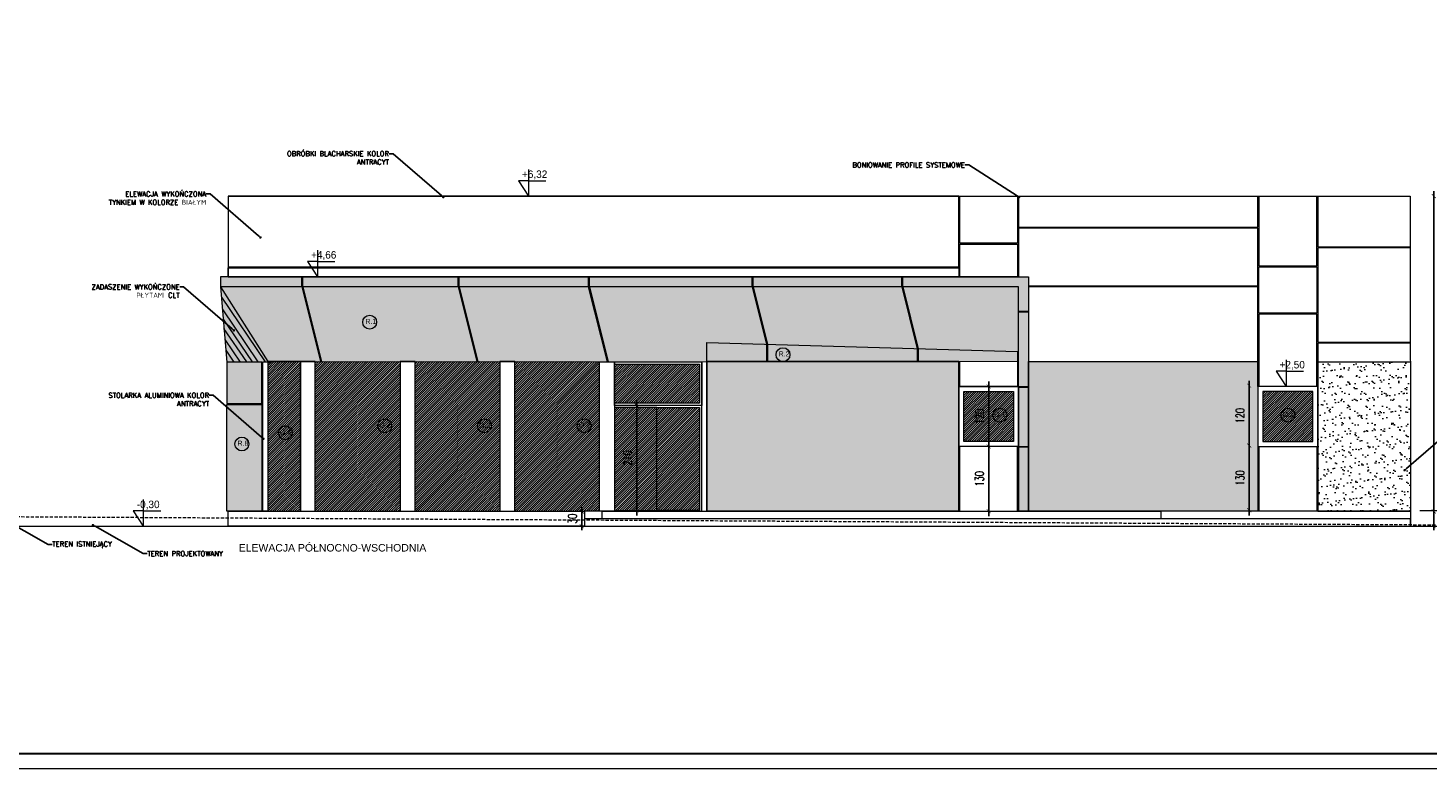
# Model space of a CAD drawing. Header units: millimetres. Extents: x -115268 to 140687, y -37779 to 24471.
# Tile 78 of 256: x 44469 to 47276, y -6032 to -4547. Entities that reach past the tile are written whole.
import ezdxf
from ezdxf import colors
from ezdxf.entities.mleader import LeaderData, LeaderLine
from ezdxf.math import Vec2, Vec3

# ---------------------------------------------------------------- set-up
doc = ezdxf.new("R2010")
doc.units = ezdxf.units.MM
doc.header["$PDMODE"] = 2
doc.header["$PDSIZE"] = 1
doc.linetypes.add('DASHED', pattern=[19.05, 12.7, -6.35])
doc.layers.get('0').update_dxf_attribs({"lineweight": 9})
for name, color, linetype, lineweight in [('A_CIENKA', 7, 'Continuous', 9), ('A_HATCH', 8, 'Continuous', 9), ('A_PRZERYW', 8, 'DASHED', 9), ('A_RAMKA', 7, 'Continuous', 9), ('A_WIDOK', 253, 'Continuous', 9), ('\x9dciany', 7, 'Continuous', 9)]:
    doc.layers.add(name, color=color, linetype=linetype, lineweight=lineweight)
doc.layers.add('A_WYMIAR', color=253, linetype='Continuous', lineweight=5, transparency=0.2)
doc.styles.add('Arial', font='arial.ttf')
doc.styles.add('romans 1-100', font='romans.shx', dxfattribs={"width": 0.7, "height": 17})
doc.dimstyles.new('___SKALA_1_100', dxfattribs={"dimscale": 10, "dimtxt": 17, "dimasz": 0.8, "dimexe": 2, "dimexo": 2, "dimgap": 1, "dimtad": 1, "dimdec": 4, "dimrnd": 0.5, "dimdsep": 46, "dimtxsty": 'romans 1-100', "dimblk": 'ARCHTICK', "dimcen": 0.1, "dimdle": 1, "dimse1": 1, "dimse2": 1, "dimadec": 0, "dimazin": 0, "dimtfac": 1, "dimtdec": 4, "dimtix": 1, "dimtmove": 0, "dimatfit": 3, "dimldrblk": 'ARCHTICK', "dimfxl": 6, "dimfxlon": 1, "dimtolj": 1, "dimarcsym": 0})
pattern_1 = [(37.5, (7244.197, 570.582), (-0.800016, 24.470662), [0, -19.304, 0, -21.59, 0, -20.6375]), (7.5, (7244.197, 570.582), (22.476164, 35.841255), [0, -10.414, 0, -17.399, 0, -6.6675]), (327.5, (7228.576, 570.582), (39.549619, 0.071859), [0, -6.35, 0, -22.86, 0, -29.845]), (317.5, (7228.576, 570.582), (38.177823, 11.146466), [0, -3.175, 0, -14.986, 0, -17.145])]

# ---------------------------------------------------------------- blocks, each defined once
blk = doc.blocks.new('_Dot')
at = {"color": 0, "linetype": 'ByBlock', "lineweight": -2}
blk.add_line((-0.5, 0), (-1, 0), dxfattribs=at)
at = {"color": 0, "linetype": 'ByBlock', "const_width": 0.5}
blk.add_lwpolyline([(-0.25, 0, 1), (0.25, 0, 1)], format="xyb", close=True, dxfattribs=at)
blk = doc.blocks.new('_ArchTick')
at = {"color": 0, "linetype": 'ByBlock', "const_width": 0.15}
blk.add_lwpolyline([(-0.5, -0.5), (0.5, 0.5)], dxfattribs=at)
blk = doc.blocks.new('*D791')
at = {"layer": 'A_WIDOK', "color": 0, "lineweight": -2, "transparency": 16777216}
blk.add_line((46395.1, -5375.7), (46395.1, -5525.5), dxfattribs=at)
at = {"layer": 'Defpoints', "color": 0, "transparency": 16777216}
for p in [(46395.1, -5385.7), (46395.1, -5515.5), (46395.1, -5515.5)]:
    blk.add_point(p, dxfattribs=at)
at = {"layer": 'A_WIDOK', "color": 0, "lineweight": -2, "transparency": 16777216, "xscale": 8, "yscale": 8, "zscale": 8}
for p, rotation in [((46395.1, -5385.7), 90), ((46395.1, -5515.5), 270)]:
    blk.add_blockref('_ArchTick', p, dxfattribs=dict(at, rotation=rotation))
at = {"layer": 'A_WIDOK', "color": 0, "transparency": 16777216, "insert": (46376.6, -5450.6), "char_height": 17, "attachment_point": 5, "rotation": 90, "style": 'romans 1-100'}
blk.add_mtext('\\A1;130', dxfattribs=at)
blk = doc.blocks.new('*D792')
at = {"layer": 'A_WIDOK', "color": 0, "lineweight": -2, "transparency": 16777216}
blk.add_line((46395.1, -5395.7), (46395.1, -5255.7), dxfattribs=at)
at = {"layer": 'Defpoints', "color": 0, "transparency": 16777216}
for p in [(46395.1, -5265.7), (46395.1, -5265.7), (46395.1, -5385.7)]:
    blk.add_point(p, dxfattribs=at)
at = {"layer": 'A_WIDOK', "color": 0, "lineweight": -2, "transparency": 16777216, "xscale": 8, "yscale": 8, "zscale": 8}
for p, rotation in [((46395.1, -5265.7), 90), ((46395.1, -5385.7), 270)]:
    blk.add_blockref('_ArchTick', p, dxfattribs=dict(at, rotation=rotation))
at = {"layer": 'A_WIDOK', "color": 0, "transparency": 16777216, "insert": (46376.6, -5325.7), "char_height": 17, "attachment_point": 5, "rotation": 90, "style": 'romans 1-100'}
blk.add_mtext('\\A1;120', dxfattribs=at)
blk = doc.blocks.new('*D796')
at = {"layer": 'A_WIDOK', "color": 0, "lineweight": -2, "transparency": 16777216}
blk.add_line((46917.6, -5374), (46917.6, -5523.8), dxfattribs=at)
at = {"layer": 'Defpoints', "color": 0, "transparency": 16777216}
for p in [(46917.6, -5384), (46917.6, -5513.8), (46917.6, -5513.8)]:
    blk.add_point(p, dxfattribs=at)
at = {"layer": 'A_WIDOK', "color": 0, "lineweight": -2, "transparency": 16777216, "xscale": 8, "yscale": 8, "zscale": 8}
for p, rotation in [((46917.6, -5384), 90), ((46917.6, -5513.8), 270)]:
    blk.add_blockref('_ArchTick', p, dxfattribs=dict(at, rotation=rotation))
at = {"layer": 'A_WIDOK', "color": 0, "transparency": 16777216, "insert": (46899.1, -5448.9), "char_height": 17, "attachment_point": 5, "rotation": 90, "style": 'romans 1-100'}
blk.add_mtext('\\A1;130', dxfattribs=at)
blk = doc.blocks.new('*D797')
at = {"layer": 'A_WIDOK', "color": 0, "lineweight": -2, "transparency": 16777216}
blk.add_line((46917.6, -5394), (46917.6, -5254), dxfattribs=at)
at = {"layer": 'Defpoints', "color": 0, "transparency": 16777216}
for p in [(46917.6, -5264), (46917.6, -5264), (46917.6, -5384)]:
    blk.add_point(p, dxfattribs=at)
at = {"layer": 'A_WIDOK', "color": 0, "lineweight": -2, "transparency": 16777216, "xscale": 8, "yscale": 8, "zscale": 8}
for p, rotation in [((46917.6, -5264), 90), ((46917.6, -5384), 270)]:
    blk.add_blockref('_ArchTick', p, dxfattribs=dict(at, rotation=rotation))
at = {"layer": 'A_WIDOK', "color": 0, "transparency": 16777216, "insert": (46899.1, -5324), "char_height": 17, "attachment_point": 5, "rotation": 90, "style": 'romans 1-100'}
blk.add_mtext('\\A1;120', dxfattribs=at)
blk = doc.blocks.new('*D583')
at = {"layer": 'A_WYMIAR', "color": 0, "lineweight": -2, "transparency": 16777216}
for p, q in [((45579.2, -5515.7), (45579.2, -5507.7)), ((45579.2, -5545.7), (45579.2, -5515.7)), ((45579.2, -5545.7), (45579.2, -5553.7))]:
    blk.add_line(p, q, dxfattribs=at)
at = {"layer": 'Defpoints', "color": 0, "transparency": 16777216}
for p in [(45579.2, -5515.7), (45585.1, -5515.7), (45585.1, -5545.7)]:
    blk.add_point(p, dxfattribs=at)
at = {"layer": 'A_WYMIAR', "color": 0, "lineweight": -2, "transparency": 16777216, "xscale": 8, "yscale": 8, "zscale": 8}
for p, rotation in [((45579.2, -5515.7), 270), ((45579.2, -5545.7), 90)]:
    blk.add_blockref('_ArchTick', p, dxfattribs=dict(at, rotation=rotation))
at = {"layer": 'A_WYMIAR', "color": 0, "transparency": 16777216, "insert": (45560.7, -5530.7), "char_height": 17, "attachment_point": 5, "rotation": 90, "style": 'romans 1-100'}
blk.add_mtext('\\A1;30', dxfattribs=at)
blk = doc.blocks.new('*D584')
at = {"layer": 'A_WYMIAR', "color": 0, "lineweight": -2, "transparency": 16777216}
blk.add_line((45689.8, -5523.8), (45689.8, -5293.8), dxfattribs=at)
at = {"layer": 'Defpoints', "color": 0, "transparency": 16777216}
for p in [(45657.1, -5303.8), (45689.8, -5303.8), (45650, -5513.8)]:
    blk.add_point(p, dxfattribs=at)
at = {"layer": 'A_WYMIAR', "color": 0, "lineweight": -2, "transparency": 16777216, "xscale": 8, "yscale": 8, "zscale": 8}
for p, rotation in [((45689.8, -5303.8), 90), ((45689.8, -5513.8), 270)]:
    blk.add_blockref('_ArchTick', p, dxfattribs=dict(at, rotation=rotation))
at = {"layer": 'A_WYMIAR', "color": 0, "transparency": 16777216, "insert": (45671.3, -5408.8), "char_height": 17, "attachment_point": 5, "rotation": 90, "style": 'romans 1-100'}
blk.add_mtext('\\A1;210', dxfattribs=at)
blk = doc.blocks.new('*D488')
at = {"layer": 'A_WYMIAR', "color": 0, "lineweight": -2, "ltscale": 0.5, "transparency": 16777216}
for p, q in [((47287.4, -5516), (47287.4, -5508)), ((47287.4, -5516), (47287.4, -5545.7)), ((47287.4, -5545.7), (47287.4, -5553.7))]:
    blk.add_line(p, q, dxfattribs=at)
at = {"layer": 'Defpoints', "color": 0, "ltscale": 0.5, "transparency": 16777216}
for p in [(47240.6, -5516), (47287.4, -5545.7), (47288.2, -5545.7)]:
    blk.add_point(p, dxfattribs=at)
at = {"layer": 'A_WYMIAR', "color": 0, "lineweight": -2, "ltscale": 0.5, "transparency": 16777216, "xscale": 8, "yscale": 8, "zscale": 8}
for p, rotation in [((47287.4, -5516), 270), ((47287.4, -5545.7), 90)]:
    blk.add_blockref('_ArchTick', p, dxfattribs=dict(at, rotation=rotation))
at = {"layer": 'A_WYMIAR', "color": 0, "ltscale": 0.5, "transparency": 16777216, "insert": (47305.9, -5530.9), "char_height": 17, "attachment_point": 5, "rotation": 270, "style": 'romans 1-100'}
blk.add_mtext('\\A1;30', dxfattribs=at)
blk = doc.blocks.new('*D489')
at = {"layer": 'A_WYMIAR', "color": 0, "lineweight": -2, "ltscale": 0.5, "transparency": 16777216}
blk.add_line((47287.4, -5526), (47287.4, -4874), dxfattribs=at)
at = {"layer": 'Defpoints', "color": 0, "ltscale": 0.5, "transparency": 16777216}
for p in [(47287.4, -4884), (47287.4, -4884), (47240.6, -5516)]:
    blk.add_point(p, dxfattribs=at)
at = {"layer": 'A_WYMIAR', "color": 0, "lineweight": -2, "ltscale": 0.5, "transparency": 16777216, "xscale": 8, "yscale": 8, "zscale": 8}
for p, rotation in [((47287.4, -4884), 90), ((47287.4, -5516), 270)]:
    blk.add_blockref('_ArchTick', p, dxfattribs=dict(at, rotation=rotation))
at = {"layer": 'A_WYMIAR', "color": 0, "ltscale": 0.5, "transparency": 16777216, "insert": (47305.9, -5200), "char_height": 17, "attachment_point": 5, "rotation": 270, "style": 'romans 1-100'}
blk.add_mtext('\\A1;632', dxfattribs=at)

msp = doc.modelspace()

# ---------------------------------------------------------------- hatches: boundary and pattern name
at = {"layer": 'A_CIENKA', "transparency": 33554534}
h = msp.add_hatch(color=34, dxfattribs=at)
h.dxf.hatch_style = 1
h.paths.add_polyline_path([(44865.39642, -5192.49149), (44867.36968, -5217.12174), (44881.88244, -5216.87988)])
h.paths.add_polyline_path([(44863.67789, -5171.0408), (44865.39642, -5192.49149), (44881.88244, -5216.87988), (44894.61556, -5216.66768)])
h.paths.add_polyline_path([(44861.93876, -5149.33297), (44863.67789, -5171.0408), (44894.61556, -5216.66768), (44907.6201, -5216.45096)])
h.paths.add_polyline_path([(44860.43086, -5130.51132), (44861.93876, -5149.33297), (44907.6201, -5216.45096), (44918.77616, -5216.26504)])
h.paths.add_polyline_path([(44858.79973, -5110.15147), (44860.43086, -5130.51132), (44918.77616, -5216.26504), (44930.75277, -5216.06545)])
h.paths.add_polyline_path([(44856.91971, -5086.68514), (44858.79973, -5110.15147), (44930.75277, -5216.06545), (44939.72523, -5215.91593), (44944.83043, -5215.88813)])
h.paths.add_polyline_path([(44855.23509, -5065.65757), (44856.91971, -5086.68514), (44944.83043, -5215.88813), (44949.9257, -5215.86039), (44949.9257, -5215.81331)])
h.paths.add_polyline_path([(45020.23981, -5065.65729), (44855.23506, -5065.65729), (44855.23509, -5065.65757), (44949.92037, -5215.80486), (45019.94231, -5215.80486), (45039.94228, -5215.80488), (45057.71484, -5215.80529)])
h.paths.add_polyline_path([(45018.26071, -5045.65503), (44870.05947, -5045.65503), (44855.23491, -5045.65503), (44855.23488, -5065.65501), (44855.23506, -5065.65729), (45018.24355, -5065.65729)])
h.paths.add_polyline_path([(45333.20554, -5065.65729), (45020.23981, -5065.65729), (45057.71714, -5215.81451), (45219.94203, -5215.81632), (45219.94203, -5215.80517), (45239.942, -5215.80517), (45370.68153, -5215.80915)])
h.paths.add_polyline_path([(45331.20519, -5045.65503), (45020.26071, -5045.65503), (45020.24355, -5065.65729), (45331.20516, -5065.65729)])
h.paths.add_polyline_path([(45592.45291, -5065.65729), (45333.20554, -5065.65729), (45370.68374, -5215.818), (45629.93182, -5215.82089)])
h.paths.add_polyline_path([(45592.51426, -5045.65503), (45333.20519, -5045.65503), (45333.20516, -5065.65577), (45333.20554, -5065.65729), (45592.51426, -5065.65729)])
h.paths.add_polyline_path([(45920.87442, -5065.65729), (45594.51426, -5065.65729), (45631.99315, -5215.82078), (45639.94144, -5215.82078), (45830.07084, -5215.82312), (45830.07084, -5215.74256), (45830.27052, -5215.74256), (45830.05813, -5177.60963), (45949.68274, -5181.08113)])
h.paths.add_polyline_path([(45949.75357, -5181.36491), (45949.68274, -5181.08113), (45830.05813, -5177.60963), (45830.27052, -5215.74256), (45949.75845, -5215.74256)])
h.paths.add_polyline_path([(46251.86061, -5189.8503), (45951.75354, -5181.14122), (45951.75845, -5215.74256), (46251.86056, -5215.74256)])
h.paths.add_polyline_path([(46220.86362, -5065.65729), (45922.93578, -5065.65729), (45951.75913, -5181.14138), (46251.86061, -5189.8503)])
h.paths.add_polyline_path([(46453.05726, -5195.68901), (46253.87519, -5189.90876), (46253.88073, -5215.74256), (46335.06821, -5215.74256), (46453.04005, -5215.74702)], flags=17)
h.paths.add_polyline_path([(46455.0579, -5065.65729), (46222.86361, -5065.65729), (46253.87519, -5189.90876), (46453.05726, -5195.68901), (46453.05726, -5265.74702), (46455.05761, -5265.74702)])
h.paths.add_polyline_path([(46475.23265, -5045.65503), (46222.87675, -5045.65503), (46222.8596, -5065.64122), (46222.86361, -5065.65729), (46455.0579, -5065.65729), (46455.05783, -5114.69753), (46475.23255, -5114.69753)])
h.paths.add_polyline_path([(46220.87675, -5045.65503), (45922.93578, -5045.65503), (45922.93578, -5065.65729), (46220.85959, -5065.65729)])
h.paths.add_polyline_path([(45920.93578, -5045.65503), (45594.51426, -5045.65503), (45594.51426, -5065.65729), (45920.93578, -5065.65729)])
h.paths.add_polyline_path([(46475.23255, -5116.64563), (46455.05782, -5116.64563), (46455.05761, -5265.74702), (46455.10793, -5265.74702), (46475.23233, -5265.77278)])
h.paths.add_polyline_path([(46475.23233, -5267.69756), (46455.10793, -5267.69756), (46455.10793, -5385.72103), (46475.23216, -5385.72103)])
h.paths.add_polyline_path([(46475.23216, -5387.09639), (46455.05744, -5387.09639), (46455.05725, -5515.51912), (46475.23198, -5515.51912)])
h.paths.add_polyline_path([(44937.68701, -5217.12184), (44867.36968, -5217.12184), (44867.36968, -5299.3358), (44937.68701, -5299.3358)])
h.paths.add_polyline_path([(44937.68701, -5301.3358), (44867.36968, -5301.3358), (44867.36968, -5515.74476), (44870.05928, -5515.74476), (44937.68701, -5515.74476)])
at = {"layer": '\x9dciany', "true_color": 0x636466, "transparency": 33554534}
h = msp.add_hatch(dxfattribs=at)
h.set_pattern_fill('ANSI31', color=251)
h.set_pattern_definition([(45, (7244.197, 570.5817), (-2.24506403, 2.24506403), [])])
h.paths.add_polyline_path([(46945.00645, -5275.71261), (47045.11388, -5275.71261), (47045.11388, -5375.8103), (46945.00645, -5375.8103)])
h.paths.add_polyline_path([(46345.00729, -5275.77679), (46444.9988, -5275.77679), (46444.9988, -5375.77262), (46345.00729, -5375.77262)])
h.paths.add_polyline_path([(45445.06821, -5215.81911), (45615.06821, -5215.82078), (45615.06821, -5515.51912), (45619.94147, -5515.63194), (45585.05847, -5515.63194), (45585.05847, -5515.74476), (45445.06821, -5515.74511)])
h.paths.add_polyline_path([(45245.06821, -5215.81654), (45415.06821, -5215.819), (45415.06821, -5515.74522), (45245.06821, -5515.74476)])
h.paths.add_polyline_path([(45045.06821, -5215.81431), (45215.06821, -5215.81095), (45215.06821, -5515.73939), (45045.06821, -5515.74476)])
h.paths.add_polyline_path([(44959.92569, -5215.81342), (45015.06821, -5215.81409), (45015.06821, -5515.74476), (44959.92569, -5515.74476)])
h.paths.add_polyline_path([(44949.9257, -5215.91593), (44959.92569, -5215.91593), (44959.92569, -5515.74476), (44949.9257, -5515.74476)])
at = {"layer": '\x9dciany', "true_color": 0x136734}
h = msp.add_hatch(dxfattribs=at)
h.set_pattern_fill('AR-SAND', color=116, scale=0.5)
h.set_pattern_definition(pattern_1)
h.paths.add_polyline_path([(46475.2324, -5215.74179), (46935.06384, -5215.74179), (46935.06737, -5265.77354), (46935.07496, -5515.50932), (46475.2324, -5515.50932)])
h.paths.add_polyline_path([(45830.07084, -5215.74256), (46335.06821, -5215.74256), (46335.06821, -5515.51912), (45830.07084, -5515.51912)])
h = msp.add_hatch(dxfattribs=at)
h.set_pattern_fill('AR-SAND', color=116, scale=0.5)
h.set_pattern_definition(pattern_1)
h.paths.add_polyline_path([(47055.09635, -5216.08145), (47240.29564, -5216.08145), (47240.53439, -5515.49147), (47055.09635, -5515.49147)])
at = {"layer": '\x9dciany', "true_color": 0x636466, "transparency": 33554534}
h = msp.add_hatch(dxfattribs=at)
h.set_pattern_fill('ANSI31', color=251, angle=-2e-14)
h.paths.add_polyline_path([(45815.06919, -5298.81423), (45815.06919, -5220.82078), (45645.06821, -5220.82078), (45645.06821, -5298.81423)])
h = msp.add_hatch(dxfattribs=at)
h.set_pattern_fill('ANSI31', color=251, angle=-2e-14)
h.paths.add_polyline_path([(45815.06821, -5307.82095), (45645.06821, -5307.81912), (45645.06821, -5513.81659), (45815.06821, -5513.81842)])

# ---------------------------------------------------------------- linework, layer by layer
at = {"ltscale": 0.5}
for points in [[(45820.06919, -5303.81423), (45645.06821, -5303.81423), (45645.06821, -5215.82078), (45820.06919, -5215.82078)], [(45815.06919, -5298.81423), (45645.06821, -5298.81423), (45645.06821, -5220.82078), (45815.06919, -5220.82078)]]:
    msp.add_lwpolyline(points, close=True, dxfattribs=at)
msp.add_lwpolyline([(45820.06821, -5303.81423), (45820.06919, -5215.82273)], dxfattribs=at)
at = {"layer": 'A_CIENKA'}
for p, q in [((45472.43363, -4853.21987), (45452.43363, -4853.21987)), ((45452.43363, -4853.21987), (45472.43363, -4884.00295)), ((45472.43363, -4830.5748), (45472.43363, -4884.00295)), ((45472.43363, -4853.21987), (45507.34403, -4853.21987)), ((44870.05947, -4884.00295), (47240.05616, -4884.00295)), ((47240.05616, -4884.00295), (47240.55736, -5544.30167)), ((45049.52865, -4992.22689), (45049.52865, -5045.65503)), ((45049.52865, -5014.87195), (45029.52865, -5014.87195)), ((45029.52865, -5014.87195), (45049.52865, -5045.65503)), ((45049.52865, -5014.87195), (45084.43905, -5014.87195)), ((44855.23491, -5045.65503), (44855.23488, -5065.65501)), ((44870.05947, -5045.65503), (44855.23491, -5045.65503)), ((45018.24355, -5065.65557), (45018.26071, -5045.65526)), ((45020.24355, -5065.65729), (45020.26071, -5045.65698)), ((45331.20516, -5065.65569), (45331.20519, -5045.65569)), ((45333.20516, -5065.65569), (45333.20519, -5045.6557)), ((45592.51426, -5065.65729), (45592.51426, -5045.65503)), ((45594.51426, -5065.65729), (45594.51426, -5045.65503)), ((45920.93578, -5065.65729), (45920.93578, -5045.65503)), ((45922.93578, -5065.65729), (45922.93578, -5045.65503)), ((46220.85959, -5065.65696), (46220.87675, -5045.65698)), ((46222.85959, -5065.65729), (46222.87675, -5045.65869)), ((44855.23488, -5065.65501), (44867.36968, -5217.12174)), ((45018.29925, -5066.14127), (45055.65578, -5215.81449)), ((45020.23973, -5065.65695), (45057.71714, -5215.81451)), ((45331.26507, -5066.14161), (45368.62238, -5215.81797)), ((45333.20554, -5065.65729), (45370.68374, -5215.818)), ((45592.45291, -5065.65729), (45630.04332, -5216.2676)), ((45594.51426, -5065.65729), (45631.98379, -5215.78328)), ((45920.9953, -5066.14161), (45949.81866, -5181.6257)), ((45922.93578, -5065.65729), (45951.75913, -5181.14138)), ((46220.86362, -5065.65729), (46251.8752, -5189.90876)), ((46222.86361, -5065.65729), (46253.87519, -5189.90876)), ((44857.03889, -5086.86029), (44944.83442, -5215.894)), ((44930.75277, -5216.06545), (44858.79975, -5110.15151)), ((44860.43088, -5130.51135), (44918.77616, -5216.26504)), ((44907.6201, -5216.45096), (44861.93878, -5149.33299)), ((44863.79711, -5171.21663), (44894.61556, -5216.66768)), ((44865.39642, -5192.49149), (44881.88244, -5216.87988)), ((45949.75354, -5181.14151), (45949.75846, -5215.80663)), ((45951.75354, -5181.14122), (45951.75846, -5215.80635)), ((46251.86061, -5189.8503), (46251.86056, -5215.73953)), ((46253.87519, -5189.90876), (46253.88073, -5215.74159)), ((44867.36968, -5217.12174), (44939.72523, -5215.91593)), ((46991.24422, -5212.34539), (46991.24422, -5265.77354)), ((46991.24422, -5234.99045), (46971.24422, -5234.99045)), ((46971.24422, -5234.99045), (46991.24422, -5265.77354)), ((46991.24422, -5234.99045), (47026.15462, -5234.99045)), ((46935.06737, -5385.74937), (46935.07496, -5515.50932)), ((46937.05658, -5385.79043), (46937.05325, -5515.50921)), ((47053.05642, -5385.74937), (47053.05623, -5515.74778)), ((44700.11805, -5492.31753), (44700.11805, -5545.74567)), ((44700.11805, -5514.96259), (44680.11805, -5514.96259)), ((44680.11805, -5514.96259), (44700.11805, -5545.74567)), ((44700.11805, -5514.96259), (44735.02844, -5514.96259)), ((45619.94147, -5515.51912), (45585.05847, -5515.74476)), ((47055.09635, -5515.49147), (46935.07496, -5515.50932)), ((47259.56661, -5513.91425), (47415.67766, -5513.91425)), ((44322.30594, -5545.74567), (47808.12011, -5545.74567))]:
    msp.add_line(p, q, dxfattribs=at)
at = {"layer": 'A_CIENKA', "color": 8}
msp.add_line((44870.05947, -4884.00295), (47240.05616, -4884.00295), dxfattribs=at)
at = {"layer": 'A_CIENKA'}
for points in [[(44142.30594, -3062.13865), (48342.30594, -3062.13865), (48342.30594, -6032.13865), (44142.30594, -6032.13865), (44142.30594, -3062.13865)], [(46455.05725, -4884.00295), (46455.05725, -4946.49564), (46935.05324, -4946.49564), (46935.05324, -4884.00295)], [(46937.05658, -4884.00295), (46937.05658, -5023.7478), (47053.05308, -5023.7478), (47053.05308, -4884.00295)], [(47055.05642, -4884.00295), (47055.05642, -4985.60978), (47240.11118, -4985.61198)], [(44870.05947, -4915.74488), (44870.05947, -5045.65503), (46475.23265, -5045.65503), (46475.23198, -5515.52031), (46455.05725, -5515.52031), (46455.0579, -5065.65729), (44855.23491, -5065.65729), (44949.9257, -5215.81331), (45830.27097, -5215.82312), (45830.05813, -5177.60963), (46453.05726, -5195.68901), (46453.04005, -5215.74702), (45829.92447, -5215.82313)], [(46475.23265, -5063.87575), (46935.05658, -5063.87575), (46935.05324, -4948.49633), (46455.05391, -4948.51776), (46455.23268, -5045.6573)], [(47240.11175, -4987.61005), (47055.05642, -4987.59189), (47055.05642, -5176.61552), (47240.26406, -5176.46783)], [(46935.06737, -5265.77354), (46935.05324, -5065.87641), (46475.23265, -5065.87641)], [(47053.05642, -5265.74787), (47053.05663, -5120.74793), (46937.05324, -5120.74947), (46937.05658, -5265.74771)], [(47240.26405, -5178.61578), (47055.05308, -5178.61723), (47055.05295, -5265.77354), (47055.05642, -5385.74783), (47055.04882, -5515.74259), (47240.535, -5516.26121)], [(46453.05726, -5195.68901), (46453.05726, -5265.74702), (46337.05742, -5265.74702), (46337.05742, -5215.76119)]]:
    msp.add_lwpolyline(points, dxfattribs=at)
for points in [[(46335.05742, -4884.00295), (44870.05947, -4884.00295), (44870.05947, -5025.74484), (46335.05742, -5025.74484)], [(46337.05742, -4884.00295), (46453.05726, -4884.00295), (46453.05726, -4978.30036), (46337.05742, -4978.30036)], [(46337.05408, -4980.30191), (46453.05726, -4980.30191), (46453.05726, -5045.65503), (46337.05408, -5045.65503)], [(44870.05947, -5027.74484), (46335.05742, -5027.74484), (46335.05742, -5045.65503), (44870.05947, -5045.65503)], [(46937.05324, -5025.79056), (47053.05308, -5025.79056), (47053.05308, -5118.74964), (46937.05324, -5118.74964)], [(46455.21356, -5114.69753), (46475.21278, -5114.69753), (46475.21278, -5116.64563), (46455.21356, -5116.64563)], [(44867.36968, -5299.3358), (44937.68701, -5299.3358), (44937.68701, -5217.12184), (44867.36968, -5217.12184)], [(44939.72523, -5215.91593), (44949.9257, -5215.86039), (44949.9257, -5515.68924), (44939.72523, -5515.74478)], [(45015.06821, -5215.80486), (44949.9257, -5215.80486), (44949.9257, -5515.74478), (45015.06821, -5515.74478)], [(45045.06821, -5215.80488), (45015.06821, -5215.80482), (45015.06821, -5515.74481), (45045.06821, -5515.74488)], [(45245.06821, -5215.80517), (45215.06821, -5215.80517), (45215.06821, -5515.74516), (45245.06821, -5515.74516)], [(45445.06821, -5215.81877), (45415.06821, -5215.81877), (45415.06821, -5515.74545), (45445.06821, -5515.74545)], [(45615.06821, -5215.82078), (45645.06821, -5215.82078), (45645.06821, -5515.51912), (45615.06821, -5515.51912)], [(45830.07084, -5215.74256), (46335.06821, -5215.74256), (46335.06821, -5515.52011), (45830.07084, -5515.52011)], [(46475.2324, -5215.74179), (46935.07496, -5215.74179), (46935.07496, -5515.50932), (46475.2324, -5515.50932)], [(47055.09635, -5216.08145), (47240.55736, -5216.08145), (47240.55736, -5515.49147), (47055.09635, -5515.49147)], [(46335.06821, -5265.74702), (46455.10793, -5265.74702), (46455.10793, -5385.72103), (46335.06821, -5385.72103)], [(46444.9988, -5375.77262), (46345.00729, -5375.77262), (46345.00729, -5275.77679), (46444.9988, -5275.77679)], [(46455.00713, -5265.77268), (46475.1539, -5265.77268), (46475.1539, -5267.69756), (46455.00713, -5267.69756)], [(47055.05295, -5265.77354), (46935.06737, -5265.77354), (46935.06737, -5385.74937), (47055.05295, -5385.74937)], [(47045.11388, -5275.71261), (46945.00645, -5275.71261), (46945.00645, -5375.8103), (47045.11388, -5375.8103)], [(44867.36968, -5301.3358), (44937.68701, -5301.3358), (44937.68701, -5515.74476), (44867.36968, -5515.74476)], [(45820.06821, -5303.81423), (45645.06821, -5303.81423), (45645.06821, -5515.51884), (45820.06821, -5515.51884)], [(45645.06821, -5513.81647), (45730.06821, -5513.81647), (45730.06821, -5307.81924), (45645.06821, -5307.81924)], [(45730.06821, -5307.81912), (45815.06821, -5307.82095), (45815.06821, -5513.81842), (45730.06821, -5513.81659)], [(46337.05408, -5385.78957), (46335.06821, -5385.78957), (46335.06821, -5515.52011), (46337.05408, -5515.52011)], [(46453.05726, -5385.74697), (46455.05391, -5385.74697), (46455.05391, -5515.52028), (46453.05726, -5515.52028)], [(46455.10793, -5385.72103), (46475.10737, -5385.72103), (46475.10737, -5387.09639), (46455.10793, -5387.09639)], [(44870.05928, -5515.74476), (45585.05847, -5515.74476), (45585.05847, -5545.74567), (44870.05928, -5545.74567)], [(45619.94147, -5515.51912), (46740.49959, -5515.51912), (46740.49959, -5530.49075), (45619.94147, -5530.49075)], [(47240.55736, -5530.49147), (45585.05847, -5530.49147), (45585.05847, -5545.74567), (47240.55736, -5545.74567)]]:
    msp.add_lwpolyline(points, close=True, dxfattribs=at)
at = {"layer": 'A_CIENKA', "color": 1, "ltscale": 10}
msp.add_circle((44897.90568, -5380.85046), 13.90315, dxfattribs=at)
at = {"layer": 'A_HATCH'}
msp.add_lwpolyline([(44322.30594, -5545.74567), (47808.12011, -5545.74567), (47808.12011, -6001.35945), (44322.30594, -6001.35945)], close=True, dxfattribs=at)
at = {"layer": 'A_PRZERYW', "ltscale": 0.5}
msp.add_line((44322.30594, -5525.65491), (47808.12011, -5545.74567), dxfattribs=at)
at = {"layer": 'A_RAMKA'}
msp.add_lwpolyline([(44322.30594, -3092.13865), (48308.12011, -3092.13865), (48308.12011, -6002.13865), (44322.30594, -6002.13865)], close=True, dxfattribs=at)
at = {"layer": 'A_WYMIAR', "color": 1, "ltscale": 10}
for centre in [(45154.09148, -5136.61468), (45982.74954, -5201.83941)]:
    msp.add_circle(centre, 13.90315, dxfattribs=at)
at = {"layer": 'A_WYMIAR', "ltscale": 10}
for centre in [(45184.24215, -5344.47792), (45384.24187, -5344.47752), (45584.24159, -5344.25188), (46417.35855, -5323.10631), (46995.19803, -5322.98587), (44985.10394, -5358.6369)]:
    msp.add_circle(centre, 13.90315, dxfattribs=at)
at = {"layer": '\x9dciany', "color": 8}
for points in [[(46335.06821, -5215.74256), (45830.07084, -5215.74256), (45830.07084, -5515.51912), (46335.06821, -5515.51912)], [(46475.2324, -5215.74179), (46935.07496, -5215.74179), (46935.07496, -5515.50932), (46475.2324, -5515.50932)]]:
    msp.add_lwpolyline(points, close=True, dxfattribs=at)

# ---------------------------------------------------------------- texts
at = {"color": 0, "insert": (44879.52394, -5581.29195), "char_height": 15, "width": 400, "attachment_point": 1, "style": 'Arial'}
msp.add_mtext('\\pxqc;ELEWACJA PÓŁNOCNO-WSCHODNIA', dxfattribs=at)
at = {"layer": 'A_CIENKA', "char_height": 15, "attachment_point": 1}
for s, width, heights, insert in [('+6,32', 104.1528188, [0], (45459.44539, -4832.60414)), ('+4,66', 48.770906, [0], (45036.54041, -4994.25623)), ('+2,50', 104.1528188, [0], (46978.25598, -5214.37473)), ('-0,30', 48.770906, [48.77091], (44687.1298, -5494.34687))]:
    msp.add_mtext_dynamic_manual_height_columns(s, width=width, gutter_width=17.5, heights=heights, dxfattribs=dict(at, insert=insert))
at = {"layer": 'A_CIENKA', "color": 1, "insert": (44889.19614, -5374.26609), "char_height": 10, "attachment_point": 1, "style": 'Arial'}
msp.add_mtext_dynamic_manual_height_columns('R.8', width=473.6976626, gutter_width=1.25, heights=[9.22219], dxfattribs=at)
at = {"layer": 'A_WYMIAR', "color": 1, "char_height": 10, "attachment_point": 1, "style": 'Arial'}
for s, insert in [('R.1', (45145.38194, -5130.03031)), ('R.2', (45974.04, -5195.25505))]:
    msp.add_mtext_dynamic_manual_height_columns(s, width=473.6976626, gutter_width=1.25, heights=[9.22219], dxfattribs=dict(at, insert=insert))
at = {"layer": 'A_WYMIAR', "char_height": 10, "attachment_point": 1, "style": 'Arial'}
for s, insert in [('O.1', (46406.40533, -5316.52195)), ('O.1', (46984.24481, -5316.4015)), ('O.4', (44974.15071, -5352.05253)), ('O.2', (45173.28893, -5337.89356)), ('O.2', (45373.28865, -5337.89316)), ('O.2', (45573.28837, -5337.66752))]:
    msp.add_mtext_dynamic_manual_height_columns(s, width=473.6976626, gutter_width=1.25, heights=[9.22219], dxfattribs=dict(at, insert=insert))

# ---------------------------------------------------------------- dimensions: what is measured, and where the dimension line sits
at = {"layer": 'A_WIDOK', "color": 0}
for base, p1, p2, picture, middle in [((46395.08807, -5265.74702), (46395.08807, -5385.72103), (46395.08807, -5265.74702), '*D792', (46376.58807, -5325.73403)), ((46917.64594, -5264.0406), (46917.64594, -5384.01462), (46917.64594, -5264.0406), '*D797', (46899.14594, -5324.02761))]:
    dim = msp.add_linear_dim(base=base, p1=p1, p2=p2, angle=90, dimstyle='___SKALA_1_100', override={"dimtmove": 1}, dxfattribs=at)
    dim.commit()
    dim.dimension.update_dxf_attribs({"geometry": picture, "text_midpoint": middle})
for base, p1, p2, picture, middle in [((46395.08807, -5515.51912), (46395.08807, -5385.72103), (46395.08807, -5515.51912), '*D791', (46376.58807, -5450.62008)), ((46917.64594, -5513.81271), (46917.64594, -5384.01462), (46917.64594, -5513.81271), '*D796', (46899.14594, -5448.91366))]:
    dim = msp.add_linear_dim(base=base, p1=p1, p2=p2, angle=90, dimstyle='___SKALA_1_100', dxfattribs=at)
    dim.commit()
    dim.dimension.update_dxf_attribs({"geometry": picture, "text_midpoint": middle})
at = {"layer": 'A_WYMIAR', "ltscale": 0.5}
for base, p2, picture, middle in [((47287.44288, -4884.00295), (47287.44288, -4884.00295), '*D489', (47305.94288, -5199.99721)), ((47287.44288, -5545.74567), (47288.24995, -5545.74567), '*D488', (47305.94288, -5530.86857))]:
    dim = msp.add_linear_dim(base=base, p1=(47240.55736, -5515.99147), p2=p2, angle=90, dimstyle='___SKALA_1_100', dxfattribs=at)
    dim.commit()
    dim.dimension.update_dxf_attribs({"geometry": picture, "text_midpoint": middle})
at = {"layer": 'A_WYMIAR'}
for base, p1, p2, picture, middle in [((45689.77244, -5303.81451), (45650.00354, -5513.81675), (45657.05836, -5303.81451), '*D584', (45671.27244, -5408.81563)), ((45579.18975, -5515.74476), (45585.05847, -5545.74567), (45585.05847, -5515.74476), '*D583', (45560.68975, -5530.74522))]:
    dim = msp.add_linear_dim(base=base, p1=p1, p2=p2, angle=90, dimstyle='___SKALA_1_100', dxfattribs=at)
    dim.commit()
    dim.dimension.update_dxf_attribs({"geometry": picture, "text_midpoint": middle})

# ---------------------------------------------------------------- leaders
at = {"layer": 'A_CIENKA'}
ml = msp.add_multileader_mtext('Standard', dxfattribs=at)
ml.set_content('{\\Fromans.shx;OBRÓBKI BLACHARSKIE KOLOR ANTRACYT}', color=256)
ml.set_leader_properties()
ml.set_arrow_properties(name='DOT')
ml.build(insert=Vec2(0, 0))
ml.multileader.update_dxf_attribs({"arrow_head_size": 5})
ctx = ml.context
ctx.base_point, ctx.char_height, ctx.arrow_head_size, ctx.landing_gap_size, ctx.plane_origin = Vec3(44964.1028, -4798.97888), 10, 5, 0.09, Vec3(45040.52941, -4964.96596)
ctx.text_align_type = 2
notes = []
notes.append((ctx, [(0, (1, 1, 0), (45200.85423, -4798.97888), (-1, 0), 8, [(0, [(45301.63584, -4886.09933)], 0, [])])]))
ctx.mtext.insert, ctx.mtext.width, ctx.mtext.alignment, ctx.mtext.flow_direction = Vec3(45192.76423, -4793.97888), 239.2869378, 3, 5
ml = msp.add_multileader_mtext('Standard', dxfattribs=at)
ml.set_content('{\\Fromans.shx;BONIOWANIE PROFILE SYSTEMOWE}', color=256)
ml.set_leader_properties()
ml.set_arrow_properties(name='DOT')
ml.build(insert=Vec2(0, 0))
ml.multileader.update_dxf_attribs({"arrow_head_size": 5})
ctx = ml.context
ctx.base_point, ctx.char_height, ctx.arrow_head_size, ctx.landing_gap_size, ctx.plane_origin = Vec3(46191.50947, -4821.56826), 10, 5, 0.09, Vec3(46195.07894, -4987.50534)
ctx.text_align_type = 2
notes.append((ctx, [(0, (1, 1, 0), (46355.40376, -4821.56826), (-1, 0), 8, [(0, [(46456.18537, -4886.0029)], 0, [])])]))
ctx.mtext.insert, ctx.mtext.width, ctx.mtext.alignment, ctx.mtext.flow_direction = Vec3(46347.31376, -4816.56826), 239.2869378, 3, 5
ml = msp.add_multileader_mtext('Standard', dxfattribs=at)
ml.set_content('{\\Fromans|c238;ELEWACJA WYKOŃCZONA TYNKIEM W KOLORZE BIAŁYM}', color=256)
ml.set_leader_properties()
ml.set_arrow_properties(name='DOT')
ml.build(insert=Vec2(0, 0))
ml.multileader.update_dxf_attribs({"arrow_head_size": 5})
ctx = ml.context
ctx.base_point, ctx.char_height, ctx.arrow_head_size, ctx.landing_gap_size, ctx.plane_origin = Vec3(44607.52058, -4879.78484), 10, 5, 0.09, Vec3(44673.94719, -5045.77192)
ctx.text_align_type = 2
notes.append((ctx, [(1, (1, 1, 0), (44834.27201, -4879.78484), (-1, 0), 8, [(0, [(44935.05362, -4966.90529)], 0, [])])]))
ctx.mtext.insert, ctx.mtext.width, ctx.mtext.alignment, ctx.mtext.flow_direction = Vec3(44826.18201, -4874.78484), 239.2869378, 3, 5
ml = msp.add_multileader_mtext('Standard', dxfattribs=at)
ml.set_content('{\\Fromans|c238;ZADASZENIE WYKOŃCZONE PŁYTAMI CLT}', color=256)
ml.set_leader_properties()
ml.set_arrow_properties(name='DOT')
ml.build(insert=Vec2(0, 0))
ml.multileader.update_dxf_attribs({"arrow_head_size": 5})
ctx = ml.context
ctx.base_point, ctx.char_height, ctx.arrow_head_size, ctx.landing_gap_size, ctx.plane_origin = Vec3(44576.7559, -5065.98292), 10, 5, 0.09, Vec3(44620.80156, -5231.97)
ctx.text_align_type = 2
notes.append((ctx, [(1, (1, 1, 0), (44781.12638, -5065.98292), (-1, 0), 8, [(0, [(44881.90798, -5153.10336)], 0, [])])]))
ctx.mtext.insert, ctx.mtext.width, ctx.mtext.alignment, ctx.mtext.flow_direction = Vec3(44773.03638, -5060.98292), 239.2869378, 3, 5
ml = msp.add_multileader_mtext('Standard', dxfattribs=at)
ml.set_content('{\\Fromans.shx;STOLARKA ALUMINIOWA KOLOR ANTRACYT}', color=256)
ml.set_leader_properties()
ml.set_arrow_properties(name='DOT')
ml.build(insert=Vec2(0, 0))
ml.multileader.update_dxf_attribs({"arrow_head_size": 5})
ctx = ml.context
ctx.base_point, ctx.char_height, ctx.arrow_head_size, ctx.landing_gap_size, ctx.plane_origin = Vec3(44605.81251, -5283.17125), 10, 5, 0.09, Vec3(44679.85817, -5449.15834)
ctx.text_align_type = 2
notes.append((ctx, [(0, (1, 1, 0), (44840.18299, -5283.17125), (-1, 0), 8, [(0, [(44940.96459, -5370.2917)], 0, [])])]))
ctx.mtext.insert, ctx.mtext.width, ctx.mtext.alignment, ctx.mtext.flow_direction = Vec3(44832.09299, -5278.17125), 239.2869378, 3, 5
ml = msp.add_multileader_mtext('Standard', dxfattribs=at)
ml.set_content('{\\Fromans.shx;ZIELONA ŚCIANA RUSZT SYSTEMOWY}', color=256)
ml.set_leader_properties()
ml.set_arrow_properties(name='DOT')
ml.build(insert=Vec2(0, 0))
ml.multileader.update_dxf_attribs({"arrow_head_size": 5})
ctx = ml.context
ctx.base_point, ctx.char_height, ctx.arrow_head_size, ctx.landing_gap_size, ctx.plane_origin = Vec3(47337.99167, -5346.23243), 10, 5, 0.09, Vec3(47304.89447, -5512.21951)
notes.append((ctx, [(0, (1, 1, 0), (47329.99167, -5346.23243), (1, 0), 8, [(0, [(47229.03651, -5433.35287)], 0, [])])]))
ctx.mtext.insert, ctx.mtext.width, ctx.mtext.flow_direction = Vec3(47338.08167, -5341.23243), 239.2869378, 5
ml = msp.add_multileader_mtext('Standard', dxfattribs=at)
ml.set_content('{\\Fromans.shx;TEREN ISTNIEJĄCY}', color=256)
ml.set_leader_properties()
ml.set_arrow_properties(name='DOT')
ml.build(insert=Vec2(0, 0))
ml.multileader.update_dxf_attribs({"arrow_head_size": 5})
ctx = ml.context
ctx.base_point, ctx.char_height, ctx.arrow_head_size, ctx.landing_gap_size, ctx.plane_origin = Vec3(44517.47304, -5582.39616), 10, 5, 0.09, Vec3(44484.37584, -5748.03324)
notes.append((ctx, [(0, (1, 1, 0), (44509.47304, -5582.39616), (1, 0), 8, [(0, [(44408.58557, -5525.18941)], 0, [])])]))
ctx.mtext.insert, ctx.mtext.width, ctx.mtext.flow_direction = Vec3(44517.56304, -5576.44616), 239.2869378, 5
ml = msp.add_multileader_mtext('Standard', dxfattribs=at)
ml.set_content('{\\Fromans.shx;TEREN PROJEKTOWANY}', color=256)
ml.set_leader_properties()
ml.set_arrow_properties(name='DOT')
ml.build(insert=Vec2(0, 0))
ml.multileader.update_dxf_attribs({"arrow_head_size": 5})
ctx = ml.context
ctx.base_point, ctx.char_height, ctx.arrow_head_size, ctx.landing_gap_size, ctx.plane_origin = Vec3(44708.19468, -5600.54011), 10, 5, 0.09, Vec3(44675.09747, -5766.17719)
notes.append((ctx, [(0, (1, 1, 0), (44700.19468, -5600.54011), (1, 0), 8, [(0, [(44599.30721, -5543.33336)], 0, [])])]))
ctx.mtext.insert, ctx.mtext.width, ctx.mtext.flow_direction = Vec3(44708.28468, -5595.54011), 239.2869378, 5
for ctx, leaders in notes:
    for number, flags, end, landing, length, lines in leaders:
        leader = LeaderData()
        leader.index, (leader.has_last_leader_line, leader.has_dogleg_vector, leader.attachment_direction) = number, flags
        leader.last_leader_point, leader.dogleg_vector, leader.dogleg_length = Vec3(end), Vec3(landing), length
        for number, points, colour, breaks in lines:
            line = LeaderLine()
            line.index, line.vertices, line.color, line.breaks = number, Vec3.list(points), colors.encode_raw_color(colour), breaks
            leader.lines.append(line)
        ctx.leaders.append(leader)

doc.saveas('drawing.dxf')
